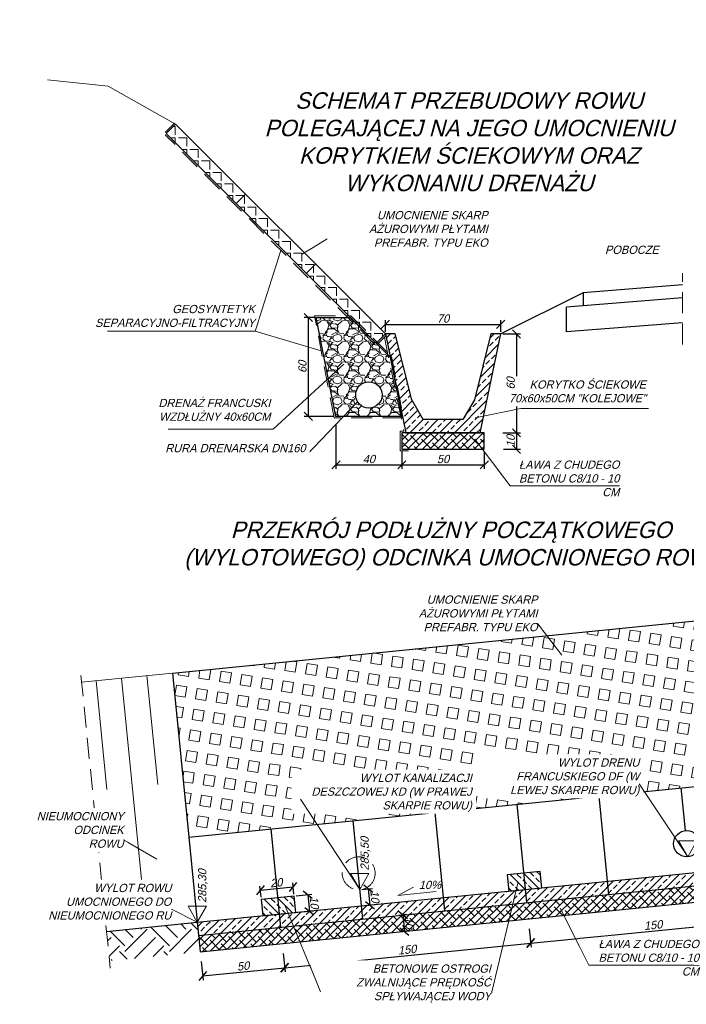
# Model space of a CAD drawing. Header units: millimetres. Extents: x -8866 to 77461, y -114325 to -28406.
# Tile 2 of 37: x 12287 to 12692, y -37887 to -37289. Entities that reach past the tile are written whole.
import ezdxf

# ---------------------------------------------------------------- set-up
doc = ezdxf.new("R2010")
doc.units = ezdxf.units.MM
doc.linetypes.add('DASHED', pattern=[19.05, 12.7, -6.35])
for name, color, linetype, lineweight in [('3', 6, 'DASHED', 13), ('5', 3, 'Continuous', 13), ('6', 2, 'Continuous', 25), ('8', 1, 'Continuous', 13)]:
    doc.layers.add(name, color=color, linetype=linetype, lineweight=lineweight)
doc.styles.get("Standard").update_dxf_attribs({"font": 'IC-isocp.shx', "oblique": 15})
doc.dimstyles.new('ISO-25', dxfattribs={"dimscale": 2, "dimtxt": 2.5, "dimasz": 2.5, "dimexe": 1.25, "dimexo": 0.625, "dimtad": 1, "dimtxsty": 'Standard', "dimblk": 'OBLIQUE', "dimcen": 2.5, "dimadec": 0, "dimazin": 0, "dimtfac": 1, "dimtmove": 0, "dimatfit": 3, "dimldrblk": 'OBLIQUE', "dimfxl": 1, "dimarcsym": 0})

# ---------------------------------------------------------------- blocks, each defined once
blk = doc.blocks.new('_Oblique')
at = {"color": 0, "linetype": 'ByBlock', "lineweight": -2}
blk.add_line((-0.5, -0.5), (0.5, 0.5), dxfattribs=at)
blk = doc.blocks.new('*D2878')
at = {"layer": '5', "color": 0, "lineweight": -2}
for p, q in [((12580.34, -37479.76), (12591.14, -37479.76)), ((12588.64, -37479.76), (12588.64, -37539.76)), ((12580.34, -37539.76), (12591.14, -37539.76))]:
    blk.add_line(p, q, dxfattribs=at)
at = {"layer": 'Defpoints', "color": 0}
for p in [(12579.09, -37479.76), (12579.09, -37539.76), (12588.64, -37539.76)]:
    blk.add_point(p, dxfattribs=at)
at = {"layer": '5', "color": 0, "lineweight": -2, "xscale": 5, "yscale": 5, "zscale": 5}
for p, rotation in [((12588.64, -37479.76), 90), ((12588.64, -37539.76), 270)]:
    blk.add_blockref('_Oblique', p, dxfattribs=dict(at, rotation=rotation))
at = {"layer": '5', "color": 0, "insert": (12585.14, -37509.76), "char_height": 5, "attachment_point": 5, "rotation": 90}
blk.add_mtext('60', dxfattribs=at)
blk = doc.blocks.new('*D2879')
at = {"layer": '5', "color": 0, "lineweight": -2}
for p, q in [((12580.34, -37539.76), (12591.14, -37539.76)), ((12588.64, -37539.76), (12588.64, -37549.76)), ((12580.86, -37549.76), (12591.14, -37549.76))]:
    blk.add_line(p, q, dxfattribs=at)
at = {"layer": 'Defpoints', "color": 0}
for p in [(12579.09, -37539.76), (12579.61, -37549.76), (12588.64, -37549.76)]:
    blk.add_point(p, dxfattribs=at)
at = {"layer": '5', "color": 0, "lineweight": -2, "xscale": 5, "yscale": 5, "zscale": 5}
for p, rotation in [((12588.64, -37539.76), 90), ((12588.64, -37549.76), 270)]:
    blk.add_blockref('_Oblique', p, dxfattribs=dict(at, rotation=rotation))
at = {"layer": '5', "color": 0, "insert": (12585.14, -37544.76), "char_height": 5, "attachment_point": 5, "rotation": 90}
blk.add_mtext('10', dxfattribs=at)
blk = doc.blocks.new('*D2880')
at = {"layer": '5', "color": 0, "lineweight": -2}
for p, q in [((12519.09, -37551.01), (12519.09, -37561.67)), ((12569.09, -37551.01), (12569.09, -37561.67)), ((12519.09, -37559.17), (12569.09, -37559.17))]:
    blk.add_line(p, q, dxfattribs=at)
at = {"layer": 'Defpoints', "color": 0}
for p in [(12519.09, -37549.76), (12569.09, -37549.76), (12569.09, -37559.17)]:
    blk.add_point(p, dxfattribs=at)
at = {"layer": '5', "color": 0, "lineweight": -2, "xscale": 5, "yscale": 5, "zscale": 5, "rotation": 180}
blk.add_blockref('_Oblique', (12519.09, -37559.17), dxfattribs=at)
at = {"layer": '5', "color": 0, "lineweight": -2, "xscale": 5, "yscale": 5, "zscale": 5}
blk.add_blockref('_Oblique', (12569.09, -37559.17), dxfattribs=at)
at = {"layer": '5', "color": 0, "insert": (12544.09, -37555.66), "char_height": 5, "attachment_point": 5}
blk.add_mtext('50', dxfattribs=at)
blk = doc.blocks.new('*D2881')
at = {"layer": '5', "color": 0, "lineweight": -2}
for p, q in [((12509.09, -37478.51), (12509.09, -37471.43)), ((12579.09, -37478.51), (12579.09, -37471.43)), ((12509.09, -37473.93), (12579.09, -37473.93))]:
    blk.add_line(p, q, dxfattribs=at)
at = {"layer": 'Defpoints', "color": 0}
for p in [(12579.09, -37473.93), (12509.09, -37479.76), (12579.09, -37479.76)]:
    blk.add_point(p, dxfattribs=at)
at = {"layer": '5', "color": 0, "lineweight": -2, "xscale": 5, "yscale": 5, "zscale": 5, "rotation": 180}
blk.add_blockref('_Oblique', (12509.09, -37473.93), dxfattribs=at)
at = {"layer": '5', "color": 0, "lineweight": -2, "xscale": 5, "yscale": 5, "zscale": 5}
blk.add_blockref('_Oblique', (12579.09, -37473.93), dxfattribs=at)
at = {"layer": '5', "color": 0, "insert": (12544.09, -37470.43), "char_height": 5, "attachment_point": 5}
blk.add_mtext('70', dxfattribs=at)
blk = doc.blocks.new('*D2882')
at = {"layer": '5', "color": 0, "lineweight": -2}
for p, q in [((12479.09, -37534.54), (12479.09, -37561.67)), ((12519.09, -37551.01), (12519.09, -37561.67)), ((12479.09, -37559.17), (12519.09, -37559.17))]:
    blk.add_line(p, q, dxfattribs=at)
at = {"layer": 'Defpoints', "color": 0}
for p in [(12479.09, -37533.29), (12519.09, -37549.76), (12519.09, -37559.17)]:
    blk.add_point(p, dxfattribs=at)
at = {"layer": '5', "color": 0, "lineweight": -2, "xscale": 5, "yscale": 5, "zscale": 5, "rotation": 180}
blk.add_blockref('_Oblique', (12479.09, -37559.17), dxfattribs=at)
at = {"layer": '5', "color": 0, "lineweight": -2, "xscale": 5, "yscale": 5, "zscale": 5}
blk.add_blockref('_Oblique', (12519.09, -37559.17), dxfattribs=at)
at = {"layer": '5', "color": 0, "insert": (12499.09, -37555.66), "char_height": 5, "attachment_point": 5}
blk.add_mtext('40', dxfattribs=at)
blk = doc.blocks.new('*D2883')
at = {"layer": '5', "color": 0, "lineweight": -2}
for p, q in [((12465.84, -37469.76), (12459.81, -37469.76)), ((12462.31, -37469.76), (12462.31, -37529.76)), ((12477.84, -37529.76), (12459.81, -37529.76))]:
    blk.add_line(p, q, dxfattribs=at)
at = {"layer": 'Defpoints', "color": 0}
for p in [(12467.09, -37469.76), (12462.31, -37529.76), (12479.09, -37529.76)]:
    blk.add_point(p, dxfattribs=at)
at = {"layer": '5', "color": 0, "lineweight": -2, "xscale": 5, "yscale": 5, "zscale": 5}
for p, rotation in [((12462.31, -37469.76), 90), ((12462.31, -37529.76), 270)]:
    blk.add_blockref('_Oblique', p, dxfattribs=dict(at, rotation=rotation))
at = {"layer": '5', "color": 0, "insert": (12458.81, -37499.76), "char_height": 5, "attachment_point": 5, "rotation": 90}
blk.add_mtext('60', dxfattribs=at)
blk = doc.blocks.new('*D2884')
at = {"layer": '5', "color": 0, "lineweight": -2}
for p, q in [((12521.99, -37832.1), (12517.21, -37832.58)), ((12519.7, -37832.33), (12520.69, -37842.28)), ((12522.99, -37842.05), (12518.2, -37842.53))]:
    blk.add_line(p, q, dxfattribs=at)
at = {"layer": 'Defpoints', "color": 0}
for p in [(12523.23, -37831.97), (12524.23, -37841.92), (12520.69, -37842.28)]:
    blk.add_point(p, dxfattribs=at)
at = {"layer": '5', "color": 0, "lineweight": -2, "xscale": 5, "yscale": 5, "zscale": 5}
for p, rotation in [((12519.7, -37832.33), 95.71059313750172), ((12520.69, -37842.28), 275.7105931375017)]:
    blk.add_blockref('_Oblique', p, dxfattribs=dict(at, rotation=rotation))
at = {"layer": '5', "color": 0, "insert": (12523.68, -37836.95), "char_height": 5, "attachment_point": 5, "rotation": 275.71059}
blk.add_mtext('10', dxfattribs=at)
blk = doc.blocks.new('*D2886')
at = {"layer": '5', "color": 0, "lineweight": -2}
for p, q in [((12494.77, -37816.83), (12501.23, -37816.19)), ((12498.74, -37816.44), (12499.73, -37826.28)), ((12495.76, -37826.68), (12502.22, -37826.04))]:
    blk.add_line(p, q, dxfattribs=at)
at = {"layer": 'Defpoints', "color": 0}
for p in [(12493.53, -37816.96), (12494.51, -37826.81), (12499.73, -37826.28)]:
    blk.add_point(p, dxfattribs=at)
at = {"layer": '5', "color": 0, "lineweight": -2, "xscale": 5, "yscale": 5, "zscale": 5}
for p, rotation in [((12498.74, -37816.44), 95.71059313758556), ((12499.73, -37826.28), 275.7105931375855)]:
    blk.add_blockref('_Oblique', p, dxfattribs=dict(at, rotation=rotation))
at = {"layer": '5', "color": 0, "insert": (12502.72, -37821.01), "char_height": 5, "attachment_point": 5, "rotation": 275.71059}
blk.add_mtext('10', dxfattribs=at)
blk = doc.blocks.new('*D2887')
at = {"layer": '5', "color": 0, "lineweight": -2}
for p, q in [((12454.96, -37820.71), (12464.49, -37819.76)), ((12462.01, -37820.01), (12463, -37829.96)), ((12455.96, -37830.66), (12465.49, -37829.71))]:
    blk.add_line(p, q, dxfattribs=at)
at = {"layer": 'Defpoints', "color": 0}
for p in [(12453.72, -37820.84), (12463, -37829.96), (12454.71, -37830.79)]:
    blk.add_point(p, dxfattribs=at)
at = {"layer": '5', "color": 0, "lineweight": -2, "xscale": 5, "yscale": 5, "zscale": 5}
for p, rotation in [((12462.01, -37820.01), 95.71059313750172), ((12463, -37829.96), 275.7105931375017)]:
    blk.add_blockref('_Oblique', p, dxfattribs=dict(at, rotation=rotation))
at = {"layer": '5', "color": 0, "insert": (12465.99, -37824.63), "char_height": 5, "attachment_point": 5, "rotation": 275.71059}
blk.add_mtext('10', dxfattribs=at)
blk = doc.blocks.new('*D2888')
at = {"layer": '5', "color": 0, "lineweight": -2}
for p, q in [((12433.69, -37821.58), (12433.01, -37814.77)), ((12433.26, -37817.26), (12453.16, -37815.27)), ((12453.59, -37819.59), (12452.91, -37812.78))]:
    blk.add_line(p, q, dxfattribs=at)
at = {"layer": 'Defpoints', "color": 0}
for p in [(12453.16, -37815.27), (12433.82, -37822.83), (12453.72, -37820.84)]:
    blk.add_point(p, dxfattribs=at)
at = {"layer": '5', "color": 0, "lineweight": -2, "xscale": 5, "yscale": 5, "zscale": 5}
for p, rotation in [((12433.26, -37817.26), 185.7105931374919), ((12453.16, -37815.27), 5.710593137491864)]:
    blk.add_blockref('_Oblique', p, dxfattribs=dict(at, rotation=rotation))
at = {"layer": '5', "color": 0, "insert": (12442.86, -37812.78), "char_height": 5, "attachment_point": 5, "rotation": 5.71059}
blk.add_mtext('20', dxfattribs=at)
blk = doc.blocks.new('*D2891')
at = {"layer": '5', "color": 0, "lineweight": -2}
for p, q in [((12447.15, -37855.63), (12448.27, -37866.83)), ((12397.39, -37860.61), (12398.51, -37871.8)), ((12398.26, -37869.31), (12448.02, -37864.34))]:
    blk.add_line(p, q, dxfattribs=at)
at = {"layer": 'Defpoints', "color": 0}
for p in [(12397.27, -37859.36), (12447.02, -37854.39), (12448.02, -37864.34)]:
    blk.add_point(p, dxfattribs=at)
at = {"layer": '5', "color": 0, "lineweight": -2, "xscale": 5, "yscale": 5, "zscale": 5}
for p, rotation in [((12448.02, -37864.34), 5.710593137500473), ((12398.26, -37869.31), 185.7105931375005)]:
    blk.add_blockref('_Oblique', p, dxfattribs=dict(at, rotation=rotation))
at = {"layer": '5', "color": 0, "insert": (12422.79, -37863.34), "char_height": 5, "attachment_point": 5, "rotation": 5.71059}
blk.add_mtext('50', dxfattribs=at)
blk = doc.blocks.new('*D2892')
at = {"layer": '5', "color": 0, "lineweight": -2}
for p, q in [((12596.4, -37840.71), (12597.52, -37851.9)), ((12448.02, -37864.34), (12597.27, -37849.41)), ((12447.15, -37855.63), (12448.27, -37866.83))]:
    blk.add_line(p, q, dxfattribs=at)
at = {"layer": 'Defpoints', "color": 0}
for p in [(12596.28, -37839.46), (12597.27, -37849.41), (12447.02, -37854.39)]:
    blk.add_point(p, dxfattribs=at)
at = {"layer": '5', "color": 0, "lineweight": -2, "xscale": 5, "yscale": 5, "zscale": 5}
for p, rotation in [((12597.27, -37849.41), 5.710593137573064), ((12448.02, -37864.34), 185.7105931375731)]:
    blk.add_blockref('_Oblique', p, dxfattribs=dict(at, rotation=rotation))
at = {"layer": '5', "color": 0, "insert": (12522.3, -37853.39), "char_height": 5, "attachment_point": 5, "rotation": 5.71059}
blk.add_mtext('150', dxfattribs=at)
blk = doc.blocks.new('*D2893')
at = {"layer": '5', "color": 0, "lineweight": -2}
for p, q in [((12745.66, -37825.78), (12746.78, -37836.98)), ((12597.27, -37849.41), (12746.53, -37834.49)), ((12596.4, -37840.71), (12597.52, -37851.9))]:
    blk.add_line(p, q, dxfattribs=at)
at = {"layer": 'Defpoints', "color": 0}
for p in [(12745.53, -37824.54), (12746.53, -37834.49), (12596.28, -37839.46)]:
    blk.add_point(p, dxfattribs=at)
at = {"layer": '5', "color": 0, "lineweight": -2, "xscale": 5, "yscale": 5, "zscale": 5}
for p, rotation in [((12746.53, -37834.49), 5.710593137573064), ((12597.27, -37849.41), 185.7105931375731)]:
    blk.add_blockref('_Oblique', p, dxfattribs=dict(at, rotation=rotation))
at = {"layer": '5', "color": 0, "insert": (12671.55, -37838.47), "char_height": 5, "attachment_point": 5, "rotation": 5.71059}
blk.add_mtext('150', dxfattribs=at)

msp = doc.modelspace()

# ---------------------------------------------------------------- hatches: boundary and pattern name
at = {"layer": '8'}
h = msp.add_hatch(dxfattribs=at)
h.set_pattern_fill('ANGLE', color=256, angle=180)
h.set_pattern_definition([(180, (-21530.545, 19385.311), (-9e-16, -6.985), [5.08, -1.905]), (270, (-21530.545, 19385.311), (6.985, -1e-15), [5.08, -1.905])])
h.paths.add_polyline_path([(12461.01, -37442.987), (12466.667, -37437.33), (12441.795, -37412.458), (12424.241, -37394.903), (12418.584, -37400.56)])
h.paths.add_polyline_path([(12376.157, -37358.134), (12418.584, -37400.56), (12424.241, -37394.903), (12381.814, -37352.477)])
h.paths.add_polyline_path([(12503.436, -37485.413), (12509.093, -37479.756), (12466.667, -37437.33), (12461.01, -37442.987)])
h = msp.add_hatch(dxfattribs=at)
h.set_pattern_fill('GRAVL1', color=256, scale=0.5, style=0)
h.set_pattern_definition([(228.0128, (-21521.4009, 22398.0109), (-101.599977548, -114.300017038), [1.7086072, -169.1524176]), (184.9697, (-21522.5439, 22396.74094), (152.4000133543, 12.699889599), [2.9320236, -290.2702475]), (132.5104, (-21525.4649, 22396.48694), (126.999882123, -139.700110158), [2.0674076, -204.6736064]), (267.2737, (-21530.4179, 22393.31194), (12.699949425, 254.000003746), [2.6700226, -264.3321866]), (292.8337, (-21530.5449, 22390.64494), (-63.500125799, 152.3999544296), [2.6181685, -259.199037]), (357.2737, (-21529.5289, 22388.23194), (-254.000003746, 12.699949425), [2.6700226, -264.3321866]), (37.6942, (-21526.8619, 22388.10494), (-165.1000932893, -126.9998781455), [3.5309683, -349.5655823]), (72.2553, (-21524.0679, 22390.26394), (88.9001366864, 279.3999521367), [3.3335976, -330.0262767]), (121.4296, (-21523.0519, 22393.43894), (-101.600104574, 165.0999369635), [2.679065, -265.227727]), (175.2364, (-21524.4489, 22395.7249), (139.700012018, -12.699892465), [3.0585664, -149.86969]), (222.3974, (-21527.4969, 22395.97894), (-152.4000933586, -139.6998994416), [3.9553896, -391.5838625]), (138.8141, (-21517.8449, 22393.185), (-88.900037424, 76.19996588), [1.3500227, -133.6528188]), (171.4692, (-21518.8609, 22394.07394), (165.099978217, -25.4001004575), [2.56841, -254.2731897]), (225, (-21521.401, 22394.455), (-2e-15, -12.7000039), [1.7960467, -16.1644584]), (203.1986, (-21522.2899, 22395.979), (63.49999658, 25.40001683), [0.9672066, -95.7531105]), (291.8014, (-21523.179, 22395.598), (-12.69999886, 38.10000347), [1.367828, -67.0237674]), (30.9638, (-21522.6709, 22394.328), (38.09997488, 25.40003154), [2.2215983, -71.831492]), (161.5651, (-21520.766, 22395.471), (25.40000552, -12.69997972), [1.6064357, -38.554495]), (16.3895, (-21530.5449, 22395.59794), (127.00002792, 38.099907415), [2.25044, -222.7941315]), (70.3462, (-21528.3859, 22396.2329), (-50.799939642, -139.700027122), [1.8879947, -186.9110816]), (293.1986, (-21520.7659, 22398.011), (-25.40001683, 63.49999658), [1.9344005, -94.7859166]), (343.6105, (-21520.0039, 22396.23294), (-127.00002792, 38.099907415), [2.25044, -222.7941315]), (339.444, (-21530.5449, 22387.724), (-63.500023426, 25.399949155), [2.170176, -106.3386748]), (294.7751, (-21528.5129, 22386.9619), (-63.499900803, 139.700043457), [1.8183606, -180.017966]), (66.8014, (-21520.6389, 22385.311), (25.40001683, 63.49999658), [1.9344005, -94.7859166]), (17.354, (-21519.8769, 22387.08894), (-165.1000256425, -50.799930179), [2.1289137, -210.7618848]), (69.444, (-21526.8619, 22385.311), (-25.399949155, -63.500023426), [1.085088, -107.4237628]), (101.3099, (-21521.401, 22385.311), (-12.69996993, 50.80000955), [0.647573, -64.1099683]), (165.9638, (-21521.528, 22385.946), (38.10000693, -12.69997533), [2.6181685, -49.745265]), (186.009, (-21524.0679, 22386.58094), (126.9999968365, 12.699991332), [2.426335, -240.206822]), (303.6901, (-21522.671, 22393.185), (-12.70001695, 25.39999438), [1.8316194, -43.9588783]), (353.1572, (-21521.6549, 22391.66094), (215.8999919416, -25.4001015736), [3.1977838, -316.58005]), (60.9454, (-21518.4799, 22391.28), (-50.800000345, -88.900004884), [1.3075412, -129.4469598]), (90, (-21517.845, 22392.423), (-12.7, 12.7), [0.762, -11.938]), (120.2564, (-21524.3219, 22386.9619), (50.799935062, -88.900031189), [1.7643348, -174.669704]), (48.0128, (-21525.2109, 22388.4859), (101.599977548, 114.300017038), [3.4172144, -167.4438104]), (0, (-21522.925, 22391.026), (12.7, 12.7), [3.302, -9.398]), (325.3048, (-21519.6229, 22391.02594), (-126.999927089, 88.900109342), [2.0080478, -198.7965798]), (254.0546, (-21517.9719, 22389.883), (-12.699998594, -50.80000161), [1.8491454, -90.6082516]), (207.646, (-21518.4799, 22388.10494), (-241.299946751, -127.0000979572), [3.0107255, -298.0623198]), (175.4261, (-21521.1469, 22386.70794), (-165.1000070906, 12.6999339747), [3.1851473, -315.3292398])])
h.paths.add_polyline_path([(12486.365, -37469.756), (12487.78, -37469.756), (12504.144, -37486.12), (12510.78, -37492.757), (12518.489, -37529.756), (12479.093, -37529.756), (12467.093, -37469.756)])
h.paths.add_polyline_path([(12507.093, -37516.756, 1), (12491.093, -37516.756, 1)], flags=16)
h = msp.add_hatch(dxfattribs=at)
h.set_pattern_fill('ANSI33', color=256, angle=180, style=0)
h.set_pattern_definition([(225, (19990.0386, 8756.872), (4.4901281, -4.4901281), []), (225, (19985.5485, 8756.872), (4.4901281, -4.4901281), [3.175, -1.5875])])
h.paths.add_polyline_path([(12511.254, -37490.129), (12517.818, -37490.654), (12525.093, -37519.756), (12532.093, -37531.756), (12544.093, -37531.756), (12556.093, -37531.756), (12563.093, -37519.756), (12569.338, -37494.776), (12575.856, -37495.297), (12567.098, -37537.335), (12566.593, -37539.756), (12521.593, -37539.756)])
h.paths.add_polyline_path([(12509.093, -37479.757), (12509.093, -37479.756), (12515.093, -37479.756), (12517.818, -37490.654), (12511.254, -37490.129)])
h.paths.add_polyline_path([(12570.99, -37488.168), (12573.093, -37479.756), (12579.093, -37479.756), (12576.976, -37489.917)])
h.paths.add_polyline_path([(12569.338, -37494.776), (12570.99, -37488.168), (12576.976, -37489.917), (12575.856, -37495.297)])
h = msp.add_hatch(dxfattribs=at)
h.set_pattern_fill('ANSI38', color=256, style=0)
h.set_pattern_definition([(45, (14281.0182, 14224.2246), (-2.24506403, 2.24506403), []), (135, (14281.0182, 14224.2246), (-6.7351921, 2.24506403), [7.9375, -4.7625])])
h.paths.add_polyline_path([(12519.093, -37549.756), (12519.093, -37539.756), (12569.093, -37539.756), (12569.093, -37549.756)])
h = msp.add_hatch(dxfattribs=at)
h.set_pattern_fill('SQUARE', color=256, scale=2, angle=351)
h.set_pattern_definition([(351, (130.0725, -12.716), (0.9933589, 6.271821), [6.35, -6.35]), (81, (130.0725, -12.716), (-6.271821, 0.9933589), [6.35, -6.35])])
h.paths.add_polyline_path([(12379.884, -37685.511), (12879.884, -37635.511), (12889.835, -37735.015), (12792.655, -37744.733), (12752.727, -37733.822), (12731.246, -37750.874), (12389.835, -37785.015)])
h.paths.add_polyline_path([(12454.749, -37743.857), (12454.749, -37763.482), (12564.021, -37763.482), (12564.021, -37743.857)], flags=24)
h.paths.add_polyline_path([(12570.136, -37734.559), (12570.136, -37754.184), (12665.618, -37754.184), (12665.618, -37734.559)], flags=24)
h.paths.add_polyline_path([(12749.291, -37713.336), (12749.291, -37735.586), (12831.439, -37735.586), (12831.439, -37713.336)], flags=24)
h = msp.add_hatch(dxfattribs=at)
h.set_pattern_fill('ANSI33', color=256, angle=180, style=0)
h.set_pattern_definition([(225, (130.0725, -12.716), (4.4901281, -4.4901281), []), (225, (125.5824, -12.716), (4.4901281, -4.4901281), [3.175, -1.5875])])
h.paths.add_polyline_path([(12793.82, -37804.916), (12843.572, -37799.941), (12842.776, -37791.98), (12793.024, -37796.955)])
h.paths.add_polyline_path([(12445.557, -37839.742), (12495.309, -37834.767), (12494.513, -37826.807), (12444.761, -37831.782)])
h.paths.add_polyline_path([(12495.309, -37834.767), (12545.061, -37829.792), (12544.265, -37821.831), (12494.513, -37826.807)])
h.paths.add_polyline_path([(12545.061, -37829.792), (12594.812, -37824.816), (12594.016, -37816.856), (12544.265, -37821.831)])
h.paths.add_polyline_path([(12395.805, -37844.717), (12445.557, -37839.742), (12444.761, -37831.782), (12395.009, -37836.757)])
h.paths.add_polyline_path([(12594.812, -37824.816), (12644.564, -37819.841), (12643.768, -37811.881), (12594.016, -37816.856)])
h.paths.add_polyline_path([(12644.564, -37819.841), (12694.316, -37814.866), (12693.52, -37806.906), (12643.768, -37811.881)])
h.paths.add_polyline_path([(12744.068, -37809.891), (12793.82, -37804.916), (12793.024, -37796.955), (12743.272, -37801.931)])
h.paths.add_polyline_path([(12694.316, -37814.866), (12744.068, -37809.891), (12743.272, -37801.931), (12693.52, -37806.906)])
h.paths.add_polyline_path([(12843.572, -37799.941), (12893.324, -37794.965), (12892.528, -37787.005), (12842.776, -37791.98)])
h.paths.add_polyline_path([(12893.324, -37794.965), (12895.805, -37794.717), (12895.009, -37786.757), (12892.528, -37787.005)])
h = msp.add_hatch(dxfattribs=at)
h.set_pattern_fill('ANSI38', color=256, style=0)
h.set_pattern_definition([(45, (130.0725, -12.716), (-2.24506403, 2.24506403), []), (135, (130.0725, -12.716), (-6.7351921, 2.24506403), [7.9375, -4.7625])])
h.paths.add_polyline_path([(12620.473, -37832.3), (12896.8, -37804.668), (12895.805, -37794.717), (12613.416, -37822.956)])
h.paths.add_polyline_path([(12396.8, -37854.668), (12620.473, -37832.3), (12613.416, -37822.956), (12395.805, -37844.717)])
h.paths.add_polyline_path([(12526.29, -37831.629), (12519.568, -37832.301), (12520.222, -37838.838), (12526.944, -37838.166)], flags=24)
h = msp.add_hatch(dxfattribs=at)
h.set_pattern_fill('ANSI33', color=256, angle=90, style=0)
h.set_pattern_definition([(135, (149.2556, 14.9256), (-4.4901281, -4.4901281), []), (135, (149.2556, 19.416), (-4.4901281, -4.4901281), [3.175, -1.5875])])
h.paths.add_polyline_path([(12594.016, -37816.856), (12593.021, -37806.906), (12583.071, -37807.901), (12584.066, -37817.851)])
h.paths.add_polyline_path([(12603.967, -37815.861), (12602.972, -37805.911), (12593.021, -37806.906), (12594.016, -37816.856)])
h = msp.add_hatch(dxfattribs=at)
h.set_pattern_fill('ANSI33', color=256, angle=90, style=0)
h.paths.add_polyline_path([(12444.761, -37831.782), (12443.766, -37821.831), (12433.815, -37822.826), (12434.81, -37832.777)])
h.paths.add_polyline_path([(12454.711, -37830.787), (12453.716, -37820.836), (12443.766, -37821.831), (12444.761, -37831.782)])
h = msp.add_hatch(dxfattribs=at)
h.set_pattern_fill('EARTH', color=256, scale=3, angle=45)
h.set_pattern_definition([(45, (130.073, -12.716), (0, 26.940768), [19.05, -19.05]), (45, (125.021, -7.665), (0, 26.940768), [19.05, -19.05]), (45, (119.97, -2.613), (0, 26.940768), [19.05, -19.05]), (135, (119.97, 0.754), (-26.940768, 3e-15), [19.05, -19.05]), (135, (125.021, 5.806), (-26.940768, 3e-15), [19.05, -19.05]), (135, (130.073, 10.857), (-26.940768, 3e-15), [19.05, -19.05])])
h.paths.add_polyline_path([(12341.748, -37860.173), (12396.8, -37854.668), (12395.009, -37836.757), (12339.957, -37842.262)])

# ---------------------------------------------------------------- linework, layer by layer
for p, q in [((12689.305, -37449.939), (12629.093, -37454.756)), ((12395.009, -37836.757), (12895.009, -37786.757)), ((12395.805, -37844.717), (12895.805, -37794.717)), ((12395.009, -37836.757), (12395.805, -37844.717))]:
    msp.add_line(p, q)
for points in [[(12584.066, -37817.851), (12603.967, -37815.861), (12602.972, -37805.911), (12583.071, -37807.901)], [(12434.81, -37832.777), (12454.711, -37830.787), (12453.716, -37820.836), (12433.815, -37822.826)]]:
    msp.add_lwpolyline(points, close=True)
at = {"layer": '3'}
for p, q in [((12375.45, -37357.427), (12381.107, -37351.77)), ((12502.729, -37486.12), (12375.45, -37358.841)), ((12689.305, -37486.246), (12689.305, -37442.91)), ((12504.144, -37486.12), (12509.8, -37480.463)), ((12324.428, -37686.964), (12342.19, -37864.591))]:
    msp.add_line(p, q, dxfattribs=at)
msp.add_lwpolyline([(12466.093, -37468.756), (12488.194, -37468.756), (12512.843, -37493.405), (12520.093, -37530.756), (12478.093, -37530.756)], close=True, dxfattribs=at)
for points in [[(12508.492, -37481.772), (12520.364, -37538.756)], [(12520.364, -37538.756), (12518.093, -37538.756), (12518.093, -37550.756), (12523.093, -37550.756)]]:
    msp.add_lwpolyline(points, dxfattribs=at)
msp.add_circle((12492.929, -37806.965), 10, dxfattribs=at)
at = {"layer": '5'}
for p, q in [((12571.441, -37422.096), (12473.862, -37422.096)), ((12461.273, -37553.297), (12492.279, -37520.947)), ((12384.498, -37553.297), (12461.273, -37553.297)), ((12601.618, -37655.37), (12504.038, -37655.37)), ((12379.884, -37685.511), (12324.833, -37691.016)), ((12333.578, -37690.142), (12340.187, -37756.238)), ((12349.013, -37688.598), (12361.222, -37810.686)), ((12364.449, -37687.055), (12371.058, -37753.151)), ((12663.204, -37752.72), (12571.112, -37752.72)), ((12561.607, -37762.018), (12457.701, -37762.018)), ((12350.49, -37786.783), (12301.7, -37786.783)), ((12516.637, -37820.508), (12526.243, -37815.524)), ((12540.02, -37818.017), (12516.637, -37820.508)), ((12379.302, -37828.803), (12293.979, -37828.803)), ((12573.721, -37878.954), (12469.814, -37878.954))]:
    msp.add_line(p, q, dxfattribs=at)
msp.add_lwpolyline([(12381.814, -37352.477), (12340.948, -37329.451), (12304.183, -37325.648)], dxfattribs=at)
for points in [[(12692.534, -37797.042), (12686.927, -37787.331), (12698.141, -37787.331)], [(12493.527, -37816.947), (12487.92, -37807.236), (12499.134, -37807.236)], [(12395.004, -37836.615), (12389.397, -37826.904), (12400.611, -37826.904)]]:
    msp.add_lwpolyline(points, close=True, dxfattribs=at)
at = {"layer": '6'}
for p, q in [((12376.157, -37358.134), (12381.814, -37352.477)), ((12503.436, -37485.413), (12376.157, -37358.134)), ((12509.093, -37479.756), (12381.814, -37352.477)), ((12418.584, -37400.56), (12424.241, -37394.903)), ((12461.01, -37442.987), (12466.667, -37437.33)), ((12629.093, -37454.756), (12579.093, -37479.756)), ((12689.305, -37457.939), (12619.093, -37463.556)), ((12629.093, -37454.756), (12629.093, -37462.756)), ((12619.093, -37478.556), (12619.093, -37463.556)), ((12689.305, -37472.939), (12619.093, -37478.556)), ((12503.436, -37485.413), (12509.093, -37479.756)), ((12379.884, -37685.511), (12879.884, -37635.511)), ((12379.884, -37685.511), (12389.835, -37785.015)), ((12389.835, -37785.015), (12889.835, -37735.015)), ((12688.346, -37755.164), (12690.942, -37781.126)), ((12638.594, -37760.139), (12644.564, -37819.841)), ((12539.09, -37770.089), (12545.061, -37829.792)), ((12588.842, -37765.114), (12594.812, -37824.816)), ((12489.339, -37775.065), (12495.309, -37834.767)), ((12439.587, -37780.04), (12445.557, -37839.742)), ((12389.835, -37785.015), (12396.8, -37854.668)), ((12396.8, -37854.668), (12896.8, -37804.668)), ((12339.957, -37842.262), (12395.009, -37836.757))]:
    msp.add_line(p, q, dxfattribs=at)
for points in [[(12467.093, -37469.756), (12487.78, -37469.756), (12511.922, -37493.898), (12519.093, -37529.756), (12479.093, -37529.756)], [(12519.093, -37549.756), (12569.093, -37549.756), (12569.093, -37539.756), (12519.093, -37539.756)]]:
    msp.add_lwpolyline(points, close=True, dxfattribs=at)
msp.add_lwpolyline([(12509.093, -37479.756), (12521.593, -37539.756), (12566.593, -37539.756), (12579.093, -37479.756), (12573.093, -37479.756), (12563.093, -37519.756), (12556.093, -37531.756), (12532.093, -37531.756), (12525.093, -37519.756), (12515.093, -37479.756), (12509.093, -37479.756)], dxfattribs=at)
for centre in [(12499.093, -37516.756), (12691.936, -37789.064)]:
    msp.add_circle(centre, 8, dxfattribs=at)

# ---------------------------------------------------------------- texts
at = {"char_height": 10, "attachment_point": 2}
for s, insert, width in [('\\pxt2.49835;SCHEMAT PRZEBUDOWY ROWU POLEGAJĄCEJ NA JEGO UMOCNIENIU KORYTKIEM ŚCIEKOWYM ORAZ WYKONANIU DRENAŻU', (12559.906, -37333.111), 279.54635), ('\\pxt2.49835;PRZEKRÓJ PODŁUŻNY POCZĄTKOWEGO  (WYLOTOWEGO) ODCINKA UMOCNIONEGO ROWU', (12550.859, -37593.582), 331.65743)]:
    msp.add_mtext(s, dxfattribs=dict(at, insert=insert, width=width))
at = {"layer": '5', "char_height": 5, "width": 73.21073, "attachment_point": 3, "bg_fill": 2}
for s, insert in [('\\pxt49.9667;{\\Fic-isocp.shx|c1;POBOCZE}', (12675.039, -37426.159)), ('\\pxt49.9667;{\\Fic-isocp.shx|c1;DRENAŻ FRANCUSKI WZDŁUŻNY 40x60CM}', (12439.377, -37519.131))]:
    msp.add_mtext(s, dxfattribs=dict(at, insert=insert))
at = {"layer": '5', "char_height": 5, "width": 159.75531, "attachment_point": 1, "rotation": 90}
for s, insert in [('\\pxt49.9667;{\\Fic-isocp.shx|c1;285,50}', (12494.023, -37805.357)), ('\\pxt49.9667;{\\Fic-isocp.shx|c1;285,30}', (12395.501, -37825.025))]:
    msp.add_mtext(s, dxfattribs=dict(at, insert=insert))
at = {"layer": '5', "insert": (12529.398, -37811.549), "char_height": 5, "width": 25.72907, "attachment_point": 1}
msp.add_mtext('\\pxt99.9334;{\\Fic-isocp.shx|c1;10%}', dxfattribs=at)

# ---------------------------------------------------------------- dimensions: what is measured, and where the dimension line sits
at = {"layer": '5'}
for base, p1, p2, angle, override, picture, middle in [((12462.312, -37529.756), (12467.093, -37469.756), (12479.093, -37529.756), 90, {"dimblk": 'Oblique'}, '*D2883', (12458.81, -37499.756)), ((12588.639, -37539.756), (12579.093, -37479.756), (12579.093, -37539.756), 90, {"dimblk": 'Oblique'}, '*D2878', (12585.137, -37509.756)), ((12597.272, -37849.413), (12447.022, -37854.388), (12596.277, -37839.463), 5.710593, {"dimtmove": 1}, '*D2892', (12522.296, -37853.391))]:
    dim = msp.add_linear_dim(base=base, p1=p1, p2=p2, angle=angle, dimstyle='ISO-25', override=override, dxfattribs=at)
    dim.commit()
    dim.dimension.update_dxf_attribs({"geometry": picture, "text_midpoint": middle})
for base, p1, p2, picture, middle in [((12579.093, -37473.93), (12509.093, -37479.756), (12579.093, -37479.756), '*D2881', (12544.093, -37473.93)), ((12569.093, -37559.165), (12519.093, -37549.756), (12569.093, -37549.756), '*D2880', (12544.093, -37559.165))]:
    dim = msp.add_linear_dim(base=base, p1=p1, p2=p2, dimstyle='ISO-25', override={"dimblk": 'Oblique'}, dxfattribs=at)
    dim.commit()
    dim.dimension.update_dxf_attribs({"geometry": picture, "text_midpoint": middle, "dimtype": 160})
dim = msp.add_linear_dim(base=(12519.093, -37559.165), p1=(12479.093, -37533.291), p2=(12519.093, -37549.756), dimstyle='ISO-25', override={"dimblk": 'Oblique'}, dxfattribs=at)
dim.commit()
dim.dimension.update_dxf_attribs({"geometry": '*D2882', "text_midpoint": (12499.093, -37555.663)})
dim = msp.add_linear_dim(base=(12588.639, -37549.756), p1=(12579.093, -37539.756), p2=(12579.615, -37549.756), angle=90, dimstyle='ISO-25', override={"dimblk": 'Oblique'}, dxfattribs=at)
dim.commit()
dim.dimension.update_dxf_attribs({"geometry": '*D2879', "text_midpoint": (12588.639, -37544.756), "dimtype": 160})
for p1, p2, distance, picture, middle in [((12433.815, -37822.826), (12453.716, -37820.836), 5.593, '*D2888', (12442.861, -37812.781)), ((12453.716, -37820.836), (12454.711, -37830.787), 8.332, '*D2887', (12465.989, -37824.634)), ((12523.234, -37831.974), (12524.229, -37841.925), -3.557, '*D2884', (12523.677, -37836.955)), ((12397.27, -37859.364), (12447.022, -37854.388), -10, '*D2891', (12422.792, -37863.342))]:
    dim = msp.add_aligned_dim(p1=p1, p2=p2, distance=distance, dimstyle='ISO-25', dxfattribs=at)
    dim.commit()
    dim.dimension.update_dxf_attribs({"geometry": picture, "text_midpoint": middle})
dim = msp.add_aligned_dim(p1=(12493.528, -37816.957), p2=(12494.513, -37826.807), distance=5.242, dimstyle='ISO-25', override={"dimdec": 0, "dimblk": 'Oblique'}, dxfattribs=at)
dim.commit()
dim.dimension.update_dxf_attribs({"geometry": '*D2886', "text_midpoint": (12502.721, -37821.012)})

# ---------------------------------------------------------------- next in the draw order: linework, layer by layer
for q in [(12483.89, -37498.145), (12377.429, -37537.541)]:
    msp.add_line((12441.004, -37537.541), q, dxfattribs=at)

# ---------------------------------------------------------------- next in the draw order: texts
at = {"layer": '5', "char_height": 5, "attachment_point": 3, "bg_fill": 2}
for s, insert, width in [('\\pxt49.9667;{\\Fic-isocp.shx|c1;UMOCNIENIE SKARP AŻUROWYMI PŁYTAMI PREFABR. TYPU EKO}', (12571.262, -37405.176), 104.96713), ('\\pxt49.9667;{\\Fic-isocp.shx|c1;GEOSYNTETYK SEPARACYJNO-FILTRACYJNY}', (12429.961, -37462.14), 73.21073), ('\\pxt4.9932;{\\Fic-isocp.shx|c1;KORYTKO ŚCIEKOWE 70x60x50CM "KOLEJOWE"}', (12667.214, -37507.942), 85.30522), ('\\pxt49.9667;{\\Fic-isocp.shx|c1;RURA DRENARSKA DN160}', (12460.666, -37546.555), 89.07569), ('\\pxt4.9966;{\\Fic-isocp.shx|c1;ŁAWA Z CHUDEGO BETONU C8/10 - 10 CM}', (12651.099, -37556.563), 69.63566), ('\\pxt49.9667;{\\Fic-isocp.shx|c1;UMOCNIENIE SKARP AŻUROWYMI PŁYTAMI PREFABR. TYPU EKO}', (12601.439, -37638.45), 104.96713), ('\\pxt49.9667;{\\Fic-isocp.shx|c1;WYLOT DRENU FRANCUSKIEGO DF (W LEWEJ SKARPIE ROWU)}', (12663.164, -37737.329), 95.47561), ('\\pxt49.9667;{\\Fic-isocp.shx|c1;NIEUMOCNIONY ODCINEK ROWU}', (12350.31, -37769.863), 51.92216), ('\\pxt49.9667;{\\Fic-isocp.shx|c1;WYLOT ROWU UMOCNIONEGO DO NIEUMOCNIONEGO RU }', (12379.261, -37813.413), 89.51115), ('\\pxt4.9966;{\\Fic-isocp.shx|c1;ŁAWA Z CHUDEGO BETONU C8/10 - 10 CM}', (12699.371, -37847.396), 70.19173), ('\\pxt49.9667;{\\Fic-isocp.shx|c1;BETONOWE OSTROGI ZWALNIJĄCE PRĘDKOŚĆ SPŁYWAJĄCEJ WODY}', (12573.139, -37862.346), 106.77985)]:
    msp.add_mtext(s, dxfattribs=dict(at, insert=insert, width=width))

# ---------------------------------------------------------------- next in the draw order: linework, layer by layer
at = {"layer": '5'}
for p, q in [((12473.862, -37422.096), (12458.308, -37431.495)), ((12430.096, -37478.062), (12445.733, -37429.124)), ((12430.096, -37478.062), (12340.485, -37478.062)), ((12470.222, -37490.089), (12430.096, -37478.062)), ((12563.562, -37530.719), (12591.394, -37524.969)), ((12591.394, -37524.969), (12668.674, -37524.969)), ((12563.322, -37543.637), (12584.747, -37572.009)), ((12584.747, -37572.009), (12651.095, -37572.009)), ((12601.439, -37655.37), (12616.209, -37674.598)), ((12663.025, -37752.72), (12692.536, -37797.064)), ((12350.31, -37786.783), (12370.379, -37798.456)), ((12573.721, -37878.954), (12589.659, -37812.1)), ((12379.302, -37828.803), (12395.009, -37836.757)), ((12448.123, -37826.297), (12469.814, -37878.954)), ((12615.157, -37828.08), (12632.463, -37862.842)), ((12632.463, -37862.842), (12699.639, -37862.842))]:
    msp.add_line(p, q, dxfattribs=at)

# ---------------------------------------------------------------- next in the draw order: texts
at = {"layer": '5', "insert": (12561.567, -37746.628), "char_height": 5, "width": 106.77985, "attachment_point": 3, "bg_fill": 2}
msp.add_mtext('\\pxt49.9667;{\\Fic-isocp.shx|c1;WYLOT KANALIZACJI DESZCZOWEJ KD (W PRAWEJ SKARPIE ROWU)}', dxfattribs=at)

# ---------------------------------------------------------------- next in the draw order: dimensions: what is measured, and where the dimension line sits
at = {"layer": '5'}
dim = msp.add_linear_dim(base=(12746.528, -37834.488), p1=(12596.277, -37839.463), p2=(12745.533, -37824.537), angle=5.710593, dimstyle='ISO-25', override={"dimtmove": 1}, dxfattribs=at)
dim.commit()
dim.dimension.update_dxf_attribs({"geometry": '*D2893', "text_midpoint": (12671.9, -37841.95), "dimtype": 160})

# ---------------------------------------------------------------- next in the draw order: linework, layer by layer
msp.add_line((12457.701, -37762.018), (12493.527, -37816.947), dxfattribs=at)

doc.saveas('drawing.dxf')
